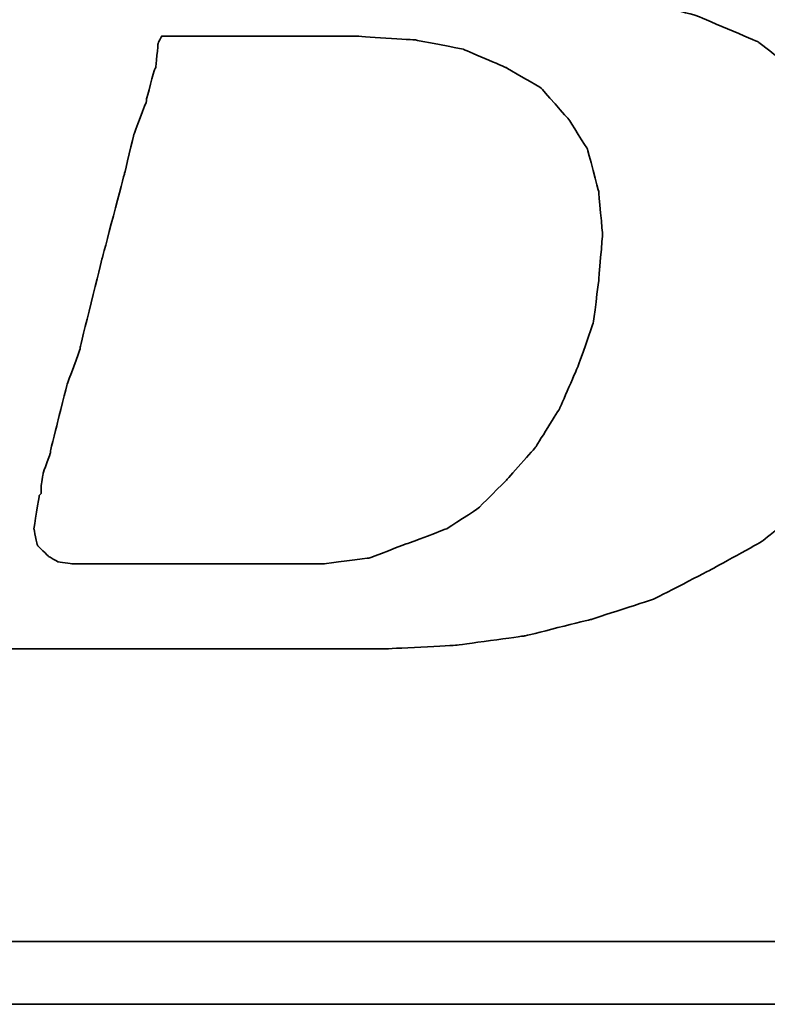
# Model space of a CAD drawing. Header units: millimetres. Extents: x -2774 to 3135, y -1571 to 860.
# Tile 72 of 256: x -2354.8 to -2352.09, y -1202.58 to -1199. Entities that reach past the tile are written whole.
import ezdxf

# ---------------------------------------------------------------- set-up
doc = ezdxf.new("R2010")
doc.units = ezdxf.units.MM
doc.layers.add('DIM', color=4, linetype='CONTINUOUS')
doc.layers.add('layer 1', color=7, linetype='CONTINUOUS')

# ---------------------------------------------------------------- blocks, each defined once
blk = doc.blocks.new('TBI MOTION logo(完整正式版)')
at = {"layer": 'layer 1', "color": 22, "lineweight": 35}
for points, knots in [([(-64.65375, -6.86375), (-64.65375, -6.86375), (-64.84375, -7.29625), (-64.84375, -7.29625), (-64.84375, -7.29625), (-64.84375, -7.29625), (-64.86875, -7.34375), (-64.86875, -7.34375), (-64.86875, -7.34375), (-64.86875, -7.34375), (-64.86875, -7.36875), (-64.86875, -7.36875), (-64.86875, -7.36875), (-64.86875, -7.36875), (-65.15375, -7.65375), (-65.15375, -7.65375), (-65.15375, -7.65375), (-65.15375, -7.65375), (-65.17875, -7.65375), (-65.17875, -7.65375), (-65.17875, -7.65375), (-65.17875, -7.65375), (-65.20375, -7.67875), (-65.20375, -7.67875), (-65.20375, -7.67875), (-65.20375, -7.67875), (-65.58875, -7.87125), (-65.58875, -7.87125), (-65.58875, -7.87125), (-65.58875, -7.87125), (-65.63375, -7.87125), (-65.63375, -7.87125), (-65.63375, -7.87125), (-65.63375, -7.87125), (-65.65875, -7.89375), (-65.65875, -7.89375), (-65.65875, -7.89375), (-65.65875, -7.89375), (-66.09375, -7.94375), (-66.09375, -7.94375), (-66.09375, -7.94375), (-66.09375, -7.94375), (-66.11375, -7.94375), (-66.11375, -7.94375), (-66.11375, -7.94375), (-66.11375, -7.94375), (-66.16375, -7.94375), (-66.16375, -7.94375), (-66.16375, -7.94375), (-66.16375, -7.94375), (-66.30875, -7.94375), (-66.30875, -7.94375), (-66.30875, -7.94375), (-66.30875, -7.94375), (-66.69375, -7.94375), (-66.69375, -7.94375), (-66.69375, -7.94375), (-66.69375, -7.94375), (-67.07375, -7.94375), (-67.07375, -7.94375), (-67.07375, -7.94375), (-67.07375, -7.94375), (-67.12375, -7.94375), (-67.12375, -7.94375), (-67.12375, -7.94375), (-67.12375, -7.94375), (-67.12375, -7.96625), (-67.12375, -7.96625), (-67.12375, -7.96625), (-67.12375, -7.96625), (-67.14875, -7.99125), (-67.14875, -7.99125), (-67.14875, -7.99125), (-67.14875, -7.99125), (-67.24375, -8.34875), (-67.24375, -8.34875), (-67.24375, -8.34875), (-67.24375, -8.34875), (-67.31375, -8.68625), (-67.31375, -8.68625), (-67.31375, -8.68625), (-67.31375, -8.68625), (-67.26875, -8.68625), (-67.26875, -8.68625), (-67.26875, -8.68625), (-67.26875, -8.68625), (-67.07375, -8.68625), (-67.07375, -8.68625), (-67.07375, -8.68625), (-67.07375, -8.68625), (-66.54875, -8.68625), (-66.54875, -8.68625), (-66.54875, -8.68625), (-66.54875, -8.68625), (-65.82625, -8.68625), (-65.82625, -8.68625), (-65.82625, -8.68625), (-65.82625, -8.68625), (-65.01375, -8.68625), (-65.01375, -8.68625), (-65.01375, -8.68625), (-65.01375, -8.68625), (-64.05375, -8.68625), (-64.05375, -8.68625), (-64.05375, -8.68625), (-64.05375, -8.68625), (-62.08375, -8.68625), (-62.08375, -8.68625), (-62.08375, -8.68625), (-62.08375, -8.68625), (-60.06875, -8.68625), (-60.06875, -8.68625), (-60.06875, -8.68625), (-60.06875, -8.68625), (-59.10875, -8.68625), (-59.10875, -8.68625), (-59.10875, -8.68625), (-59.10875, -8.68625), (-58.29375, -8.68625), (-58.29375, -8.68625), (-58.29375, -8.68625), (-58.29375, -8.68625), (-57.57375, -8.68625), (-57.57375, -8.68625), (-57.57375, -8.68625), (-57.57375, -8.68625), (-57.04875, -8.68625), (-57.04875, -8.68625), (-57.04875, -8.68625), (-57.04875, -8.68625), (-56.85375, -8.68625), (-56.85375, -8.68625), (-56.85375, -8.68625), (-56.85375, -8.68625), (-56.70875, -8.68625), (-56.70875, -8.68625), (-56.70875, -8.68625), (-56.70875, -8.68625), (-56.61375, -8.68625), (-56.61375, -8.68625), (-56.61375, -8.68625), (-56.61375, -8.68625), (-56.56875, -8.68625), (-56.56875, -8.68625), (-56.56875, -8.68625), (-56.56875, -8.68625), (-55.65375, -8.63875), (-55.65375, -8.63875), (-55.65375, -8.63875), (-55.65375, -8.63875), (-54.76875, -8.51875), (-54.76875, -8.51875), (-54.76875, -8.51875), (-54.76875, -8.51875), (-53.90375, -8.30375), (-53.90375, -8.30375), (-53.90375, -8.30375), (-53.90375, -8.30375), (-53.08875, -8.03875), (-53.08875, -8.03875), (-53.08875, -8.03875), (-53.08875, -8.03875), (-52.34375, -7.65375), (-52.34375, -7.65375), (-52.34375, -7.65375), (-52.34375, -7.65375), (-51.69875, -7.29625), (-51.69875, -7.29625), (-51.69875, -7.29625), (-51.69875, -7.29625), (-51.21875, -6.91125), (-51.21875, -6.91125), (-51.21875, -6.91125), (-51.21875, -6.91125), (-50.83375, -6.50375), (-50.83375, -6.50375), (-50.83375, -6.50375), (-50.83375, -6.50375), (-50.44875, -5.94875), (-50.44875, -5.94875), (-50.44875, -5.94875), (-50.44875, -5.94875), (-50.13875, -5.30375), (-50.13875, -5.30375), (-50.13875, -5.30375), (-50.13875, -5.30375), (-49.99375, -4.65375), (-49.99375, -4.65375), (-49.99375, -4.65375), (-49.99375, -4.65375), (-49.92375, -3.98375), (-49.92375, -3.98375), (-49.92375, -3.98375), (-49.92375, -3.98375), (-49.99375, -3.19374), (-49.99375, -3.19374), (-49.99375, -3.19374), (-49.99375, -3.19374), (-50.23374, -2.44874), (-50.23374, -2.44874), (-50.23374, -2.44874), (-50.23374, -2.44874), (-50.59375, -1.87374), (-50.59375, -1.87374), (-50.59375, -1.87374), (-50.59375, -1.87374), (-51.09875, -1.31874), (-51.09875, -1.31874), (-51.09875, -1.31874), (-51.09875, -1.31874), (-51.74375, -0.81875), (-51.74375, -0.81875), (-51.74375, -0.81875), (-51.74375, -0.81875), (-52.53875, -0.48125), (-52.53875, -0.48125), (-52.53875, -0.48125), (-52.53875, -0.48125), (-53.47375, -0.21875), (-53.47375, -0.21875), (-53.47375, -0.21875), (-53.47375, -0.21875), (-54.52875, -0.04874), (-54.52875, -0.04874), (-54.52875, -0.04874), (-54.52875, -0.04874), (-55.65375, 0.12125), (-55.65375, 0.12125), (-55.65375, 0.12125), (-55.65375, 0.12125), (-54.50375, 0.28624), (-54.50375, 0.28624), (-54.50375, 0.28624), (-54.50375, 0.28624), (-53.83375, 0.38124), (-53.83375, 0.38124), (-53.83375, 0.38124), (-53.83375, 0.38124), (-53.18375, 0.50125), (-53.18375, 0.50125), (-53.18375, 0.50125), (-53.18375, 0.50125), (-52.55875, 0.66874), (-52.55875, 0.66874), (-52.55875, 0.66874), (-52.55875, 0.66874), (-52.03375, 0.86124), (-52.03375, 0.86124), (-52.03375, 0.86124), (-52.03375, 0.86124), (-51.50374, 1.03124), (-51.50374, 1.03124), (-51.50374, 1.03124), (-51.50374, 1.03124), (-51.09875, 1.27125), (-51.09875, 1.27125), (-51.09875, 1.27125), (-51.09875, 1.27125), (-50.71375, 1.48624), (-50.71375, 1.48624), (-50.71375, 1.48624), (-50.71375, 1.48624), (-50.37625, 1.77625), (-50.37625, 1.77625), (-50.37625, 1.77625), (-50.37625, 1.77625), (-49.82375, 2.37625), (-49.82375, 2.37625), (-49.82375, 2.37625), (-49.82375, 2.37625), (-49.41875, 2.99625), (-49.41875, 2.99625), (-49.41875, 2.99625), (-49.41875, 2.99625), (-49.22375, 3.76625), (-49.22375, 3.76625), (-49.22375, 3.76625), (-49.22375, 3.76625), (-49.15375, 4.50874), (-49.15375, 4.50874), (-49.15375, 4.50874), (-49.15375, 4.50874), (-49.20375, 5.25125), (-49.20375, 5.25125), (-49.20375, 5.25125), (-49.20375, 5.25125), (-49.41875, 5.92625), (-49.41875, 5.92625), (-49.41875, 5.92625), (-49.41875, 5.92625), (-49.77875, 6.47625), (-49.77875, 6.47625), (-49.77875, 6.47625), (-49.77875, 6.47625), (-50.33125, 7.02624), (-50.33125, 7.02624), (-50.33125, 7.02624), (-50.33125, 7.02624), (-51.00125, 7.43625), (-51.00125, 7.43625), (-51.00125, 7.43625), (-51.00125, 7.43625), (-51.79375, 7.72625), (-51.79375, 7.72625), (-51.79375, 7.72625), (-51.79375, 7.72625), (-52.72875, 7.89124), (-52.72875, 7.89124), (-52.72875, 7.89124), (-52.72875, 7.89124), (-53.83375, 7.98625), (-53.83375, 7.98625), (-53.83375, 7.98625), (-53.83375, 7.98625), (-53.92875, 7.98625), (-53.92875, 7.98625), (-53.92875, 7.98625), (-53.92875, 7.98625), (-54.26375, 7.98625), (-54.26375, 7.98625), (-54.26375, 7.98625), (-54.26375, 7.98625), (-54.74375, 7.98625), (-54.74375, 7.98625), (-54.74375, 7.98625), (-54.74375, 7.98625), (-55.36875, 7.98625), (-55.36875, 7.98625), (-55.36875, 7.98625), (-55.36875, 7.98625), (-56.13375, 7.98625), (-56.13375, 7.98625), (-56.13375, 7.98625), (-56.13375, 7.98625), (-56.94875, 7.98625), (-56.94875, 7.98625), (-56.94875, 7.98625), (-56.94875, 7.98625), (-58.77625, 7.98625), (-58.77625, 7.98625), (-58.77625, 7.98625), (-58.77625, 7.98625), (-60.59875, 7.98625), (-60.59875, 7.98625), (-60.59875, 7.98625), (-60.59875, 7.98625), (-61.41375, 7.98625), (-61.41375, 7.98625), (-61.41375, 7.98625), (-61.41375, 7.98625), (-62.17875, 7.98625), (-62.17875, 7.98625), (-62.17875, 7.98625), (-62.17875, 7.98625), (-62.80375, 7.98625), (-62.80375, 7.98625), (-62.80375, 7.98625), (-62.80375, 7.98625), (-63.30625, 7.98625), (-63.30625, 7.98625), (-63.30625, 7.98625), (-63.30625, 7.98625), (-63.57375, 7.98625), (-63.57375, 7.98625), (-63.57375, 7.98625), (-63.57375, 7.98625), (-63.57375, 7.96375), (-63.57375, 7.96375), (-63.57375, 7.96375), (-63.57375, 7.96375), (-63.59875, 7.94125), (-63.59875, 7.94125), (-63.59875, 7.94125), (-63.59875, 7.94125), (-63.69375, 7.55625), (-63.69375, 7.55625), (-63.69375, 7.55625), (-63.69375, 7.55625), (-63.76375, 7.24624), (-63.76375, 7.24624), (-63.76375, 7.24624), (-63.76375, 7.24624), (-63.23875, 7.24624), (-63.23875, 7.24624), (-63.23875, 7.24624), (-63.23875, 7.24624), (-62.75875, 7.24624), (-62.75875, 7.24624), (-62.75875, 7.24624), (-62.75875, 7.24624), (-62.61125, 7.24624), (-62.61125, 7.24624), (-62.61125, 7.24624), (-62.61125, 7.24624), (-62.56625, 7.24624), (-62.56625, 7.24624), (-62.56625, 7.24624), (-62.56625, 7.24624), (-62.22875, 7.24624), (-62.22875, 7.24624), (-62.22875, 7.24624), (-62.22875, 7.24624), (-62.20375, 7.24624), (-62.20375, 7.24624), (-62.20375, 7.24624), (-62.20375, 7.24624), (-62.17875, 7.21875), (-62.17875, 7.21875), (-62.17875, 7.21875), (-62.17875, 7.21875), (-61.96375, 7.17125), (-61.96375, 7.17125), (-61.96375, 7.17125), (-61.96375, 7.17125), (-61.72375, 7.12624), (-61.72375, 7.12624), (-61.72375, 7.12624), (-61.72375, 7.12624), (-61.70375, 7.12624), (-61.70375, 7.12624), (-61.70375, 7.12624), (-61.70375, 7.12624), (-61.55875, 7.07624), (-61.55875, 7.07624), (-61.55875, 7.07624), (-61.55875, 7.07624), (-61.50875, 7.07624), (-61.50875, 7.07624), (-61.50875, 7.07624), (-61.50875, 7.07624), (-61.48375, 7.02624), (-61.48375, 7.02624), (-61.48375, 7.02624), (-61.48375, 7.02624), (-61.31875, 6.83375), (-61.31875, 6.83375), (-61.31875, 6.83375), (-61.31875, 6.83375), (-61.29375, 6.81125), (-61.29375, 6.81125), (-61.29375, 6.81125), (-61.29375, 6.81125), (-61.29375, 6.78625), (-61.29375, 6.78625), (-61.29375, 6.78625), (-61.29375, 6.78625), (-61.19875, 6.50124), (-61.19875, 6.50124), (-61.19875, 6.50124), (-61.19875, 6.50124), (-61.17375, 6.45124), (-61.17375, 6.45124), (-61.17375, 6.45124), (-61.17375, 6.45124), (-61.19875, 6.40625), (-61.19875, 6.40625), (-61.19875, 6.40625), (-61.19875, 6.40625), (-61.26875, 5.99624), (-61.26875, 5.99624), (-61.26875, 5.99624), (-61.26875, 5.99624), (-61.26875, 5.85125), (-61.26875, 5.85125), (-61.26875, 5.85125), (-61.26875, 5.85125), (-61.26875, 5.82625), (-61.26875, 5.82625), (-61.26875, 5.82625), (-61.26875, 5.82625), (-61.29375, 5.80625), (-61.29375, 5.80625), (-61.29375, 5.80625), (-61.29375, 5.80625), (-61.34125, 5.66125), (-61.34125, 5.66125), (-61.34125, 5.66125), (-61.34125, 5.66125), (-61.41375, 5.44625), (-61.41375, 5.44625), (-61.41375, 5.44625), (-61.41375, 5.44625), (-61.48375, 5.15625), (-61.48375, 5.15625), (-61.48375, 5.15625), (-61.48375, 5.15625), (-61.58375, 4.82124), (-61.58375, 4.82124), (-61.58375, 4.82124), (-61.58375, 4.82124), (-61.79875, 4.00375), (-61.79875, 4.00375), (-61.79875, 4.00375), (-61.79875, 4.00375), (-62.05875, 2.99625), (-62.05875, 2.99625), (-62.05875, 2.99625), (-62.05875, 2.99625), (-62.34875, 1.91625), (-62.34875, 1.91625), (-62.34875, 1.91625), (-62.34875, 1.91625), (-62.97375, -0.41124), (-62.97375, -0.41124), (-62.97375, -0.41124), (-62.97375, -0.41124), (-63.59875, -2.75875), (-63.59875, -2.75875), (-63.59875, -2.75875), (-63.59875, -2.75875), (-63.88375, -3.86374), (-63.88375, -3.86374), (-63.88375, -3.86374), (-63.88375, -3.86374), (-64.14875, -4.82374), (-64.14875, -4.82374), (-64.14875, -4.82374), (-64.14875, -4.82374), (-64.36375, -5.64125), (-64.36375, -5.64125), (-64.36375, -5.64125), (-64.36375, -5.64125), (-64.43625, -5.97625), (-64.43625, -5.97625), (-64.43625, -5.97625), (-64.43625, -5.97625), (-64.50875, -6.28625), (-64.50875, -6.28625), (-64.50875, -6.28625), (-64.50875, -6.28625), (-64.50875, -6.30875), (-64.50875, -6.30875), (-64.50875, -6.30875), (-64.50875, -6.30875), (-64.57875, -6.50375), (-64.57875, -6.50375), (-64.57875, -6.50375), (-64.57875, -6.50375), (-64.62875, -6.69625), (-64.62875, -6.69625), (-64.62875, -6.69625), (-64.62875, -6.69625), (-64.62875, -6.76875), (-64.62875, -6.76875), (-64.62875, -6.76875), (-64.62875, -6.76875), (-64.62875, -6.81375), (-64.62875, -6.81375), (-64.62875, -6.81375), (-64.62875, -6.81375), (-64.62875, -6.83875), (-64.62875, -6.83875), (-64.62875, -6.83875), (-64.62875, -6.83875), (-64.65375, -6.86375), (-64.65375, -6.86375)], [0, 0, 0, 0, 0.00719424, 0.00719424, 0.00719424, 0.00719425, 0.01438849, 0.01438849, 0.01438849, 0.0143885, 0.02158273, 0.02158273, 0.02158273, 0.02158274, 0.02877698, 0.02877698, 0.02877698, 0.02877699, 0.03597122, 0.03597122, 0.03597122, 0.03597123, 0.04316547, 0.04316547, 0.04316547, 0.04316548, 0.05035971, 0.05035971, 0.05035971, 0.05035972, 0.05755396, 0.05755396, 0.05755396, 0.05755397, 0.0647482, 0.0647482, 0.0647482, 0.06474821, 0.07194245, 0.07194245, 0.07194245, 0.07194246, 0.07913669, 0.07913669, 0.07913669, 0.0791367, 0.08633094, 0.08633094, 0.08633094, 0.08633095, 0.09352518, 0.09352518, 0.09352518, 0.09352519, 0.10071942, 0.10071942, 0.10071942, 0.10071943, 0.10791367, 0.10791367, 0.10791367, 0.10791368, 0.11510791, 0.11510791, 0.11510791, 0.11510792, 0.12230216, 0.12230216, 0.12230216, 0.12230217, 0.1294964, 0.1294964, 0.1294964, 0.12949641, 0.13669065, 0.13669065, 0.13669065, 0.13669066, 0.14388489, 0.14388489, 0.14388489, 0.1438849, 0.15107914, 0.15107914, 0.15107914, 0.15107915, 0.15827338, 0.15827338, 0.15827338, 0.15827339, 0.16546763, 0.16546763, 0.16546763, 0.16546764, 0.17266187, 0.17266187, 0.17266187, 0.17266188, 0.17985612, 0.17985612, 0.17985612, 0.17985613, 0.18705036, 0.18705036, 0.18705036, 0.18705037, 0.1942446, 0.1942446, 0.1942446, 0.19424461, 0.20143885, 0.20143885, 0.20143885, 0.20143886, 0.20863309, 0.20863309, 0.20863309, 0.2086331, 0.21582734, 0.21582734, 0.21582734, 0.21582735, 0.22302158, 0.22302158, 0.22302158, 0.22302159, 0.23021583, 0.23021583, 0.23021583, 0.23021584, 0.23741007, 0.23741007, 0.23741007, 0.23741008, 0.24460432, 0.24460432, 0.24460432, 0.24460433, 0.25179856, 0.25179856, 0.25179856, 0.25179857, 0.25899281, 0.25899281, 0.25899281, 0.25899282, 0.26618705, 0.26618705, 0.26618705, 0.26618706, 0.27338129, 0.27338129, 0.27338129, 0.2733813, 0.28057554, 0.28057554, 0.28057554, 0.28057555, 0.28776978, 0.28776978, 0.28776978, 0.28776979, 0.29496403, 0.29496403, 0.29496403, 0.29496404, 0.30215827, 0.30215827, 0.30215827, 0.30215828, 0.30935252, 0.30935252, 0.30935252, 0.30935253, 0.31654676, 0.31654676, 0.31654676, 0.31654677, 0.32374101, 0.32374101, 0.32374101, 0.32374102, 0.33093525, 0.33093525, 0.33093525, 0.33093526, 0.3381295, 0.3381295, 0.3381295, 0.33812951, 0.34532374, 0.34532374, 0.34532374, 0.34532375, 0.35251799, 0.35251799, 0.35251799, 0.352518, 0.35971223, 0.35971223, 0.35971223, 0.35971224, 0.36690647, 0.36690647, 0.36690647, 0.36690648, 0.37410072, 0.37410072, 0.37410072, 0.37410073, 0.38129496, 0.38129496, 0.38129496, 0.38129497, 0.38848921, 0.38848921, 0.38848921, 0.38848922, 0.39568345, 0.39568345, 0.39568345, 0.39568346, 0.4028777, 0.4028777, 0.4028777, 0.40287771, 0.41007194, 0.41007194, 0.41007194, 0.41007195, 0.41726619, 0.41726619, 0.41726619, 0.4172662, 0.42446043, 0.42446043, 0.42446043, 0.42446044, 0.43165468, 0.43165468, 0.43165468, 0.43165469, 0.43884892, 0.43884892, 0.43884892, 0.43884893, 0.44604317, 0.44604317, 0.44604317, 0.44604318, 0.45323741, 0.45323741, 0.45323741, 0.45323742, 0.46043165, 0.46043165, 0.46043165, 0.46043166, 0.4676259, 0.4676259, 0.4676259, 0.46762591, 0.47482014, 0.47482014, 0.47482014, 0.47482015, 0.48201439, 0.48201439, 0.48201439, 0.4820144, 0.48920863, 0.48920863, 0.48920863, 0.48920864, 0.49640288, 0.49640288, 0.49640288, 0.49640289, 0.50359712, 0.50359712, 0.50359712, 0.50359713, 0.51079137, 0.51079137, 0.51079137, 0.51079138, 0.51798561, 0.51798561, 0.51798561, 0.51798562, 0.52517986, 0.52517986, 0.52517986, 0.52517987, 0.5323741, 0.5323741, 0.5323741, 0.53237411, 0.53956835, 0.53956835, 0.53956835, 0.53956836, 0.54676259, 0.54676259, 0.54676259, 0.5467626, 0.55395683, 0.55395683, 0.55395683, 0.55395684, 0.56115108, 0.56115108, 0.56115108, 0.56115109, 0.56834532, 0.56834532, 0.56834532, 0.56834533, 0.57553957, 0.57553957, 0.57553957, 0.57553958, 0.58273381, 0.58273381, 0.58273381, 0.58273382, 0.58992806, 0.58992806, 0.58992806, 0.58992807, 0.5971223, 0.5971223, 0.5971223, 0.59712231, 0.60431655, 0.60431655, 0.60431655, 0.60431656, 0.61151079, 0.61151079, 0.61151079, 0.6115108, 0.61870504, 0.61870504, 0.61870504, 0.61870505, 0.62589928, 0.62589928, 0.62589928, 0.62589929, 0.63309353, 0.63309353, 0.63309353, 0.63309354, 0.64028777, 0.64028777, 0.64028777, 0.64028778, 0.64748201, 0.64748201, 0.64748201, 0.64748202, 0.65467626, 0.65467626, 0.65467626, 0.65467627, 0.6618705, 0.6618705, 0.6618705, 0.66187051, 0.66906475, 0.66906475, 0.66906475, 0.66906476, 0.67625899, 0.67625899, 0.67625899, 0.676259, 0.68345324, 0.68345324, 0.68345324, 0.68345325, 0.69064748, 0.69064748, 0.69064748, 0.69064749, 0.69784173, 0.69784173, 0.69784173, 0.69784174, 0.70503597, 0.70503597, 0.70503597, 0.70503598, 0.71223022, 0.71223022, 0.71223022, 0.71223023, 0.71942446, 0.71942446, 0.71942446, 0.71942447, 0.72661871, 0.72661871, 0.72661871, 0.72661872, 0.73381295, 0.73381295, 0.73381295, 0.73381296, 0.74100719, 0.74100719, 0.74100719, 0.7410072, 0.74820144, 0.74820144, 0.74820144, 0.74820145, 0.75539568, 0.75539568, 0.75539568, 0.75539569, 0.76258993, 0.76258993, 0.76258993, 0.76258994, 0.76978417, 0.76978417, 0.76978417, 0.76978418, 0.77697842, 0.77697842, 0.77697842, 0.77697843, 0.78417266, 0.78417266, 0.78417266, 0.78417267, 0.79136691, 0.79136691, 0.79136691, 0.79136692, 0.79856115, 0.79856115, 0.79856115, 0.79856116, 0.8057554, 0.8057554, 0.8057554, 0.80575541, 0.81294964, 0.81294964, 0.81294964, 0.81294965, 0.82014388, 0.82014388, 0.82014388, 0.82014389, 0.82733813, 0.82733813, 0.82733813, 0.82733814, 0.83453237, 0.83453237, 0.83453237, 0.83453238, 0.84172662, 0.84172662, 0.84172662, 0.84172663, 0.84892086, 0.84892086, 0.84892086, 0.84892087, 0.85611511, 0.85611511, 0.85611511, 0.85611512, 0.86330935, 0.86330935, 0.86330935, 0.86330936, 0.8705036, 0.8705036, 0.8705036, 0.87050361, 0.87769784, 0.87769784, 0.87769784, 0.87769785, 0.88489209, 0.88489209, 0.88489209, 0.8848921, 0.89208633, 0.89208633, 0.89208633, 0.89208634, 0.89928058, 0.89928058, 0.89928058, 0.89928059, 0.90647482, 0.90647482, 0.90647482, 0.90647483, 0.91366906, 0.91366906, 0.91366906, 0.91366907, 0.92086331, 0.92086331, 0.92086331, 0.92086332, 0.92805755, 0.92805755, 0.92805755, 0.92805756, 0.9352518, 0.9352518, 0.9352518, 0.93525181, 0.94244604, 0.94244604, 0.94244604, 0.94244605, 0.94964029, 0.94964029, 0.94964029, 0.9496403, 0.95683453, 0.95683453, 0.95683453, 0.95683454, 0.96402878, 0.96402878, 0.96402878, 0.96402879, 0.97122302, 0.97122302, 0.97122302, 0.97122303, 0.97841727, 0.97841727, 0.97841727, 0.97841728, 0.98561151, 0.98561151, 0.98561151, 0.98561152, 0.99280576, 0.99280576, 0.99280576, 0.99280577, 1, 1, 1, 1]), ([(-61.03125, -6.57375), (-61.03125, -6.57375), (-61.03125, -6.67125), (-61.03125, -6.67125), (-61.03125, -6.67125), (-61.03125, -6.67125), (-61.05375, -6.69625), (-61.05375, -6.69625), (-61.05375, -6.69625), (-61.05375, -6.69625), (-61.12375, -7.12875), (-61.12375, -7.12875), (-61.12375, -7.12875), (-61.12375, -7.12875), (-61.07875, -7.34375), (-61.07875, -7.34375), (-61.07875, -7.34375), (-61.07875, -7.34375), (-60.93375, -7.48875), (-60.93375, -7.48875), (-60.93375, -7.48875), (-60.93375, -7.48875), (-60.81375, -7.55625), (-60.81375, -7.55625), (-60.81375, -7.55625), (-60.81375, -7.55625), (-60.62375, -7.58375), (-60.62375, -7.58375), (-60.62375, -7.58375), (-60.62375, -7.58375), (-60.30875, -7.58375), (-60.30875, -7.58375), (-60.30875, -7.58375), (-60.30875, -7.58375), (-59.97375, -7.58375), (-59.97375, -7.58375), (-59.97375, -7.58375), (-59.97375, -7.58375), (-59.87875, -7.58375), (-59.87875, -7.58375), (-59.87875, -7.58375), (-59.87875, -7.58375), (-59.63625, -7.58375), (-59.63625, -7.58375), (-59.63625, -7.58375), (-59.63625, -7.58375), (-58.96875, -7.58375), (-58.96875, -7.58375), (-58.96875, -7.58375), (-58.96875, -7.58375), (-58.29375, -7.58375), (-58.29375, -7.58375), (-58.29375, -7.58375), (-58.29375, -7.58375), (-58.05375, -7.58375), (-58.05375, -7.58375), (-58.05375, -7.58375), (-58.05375, -7.58375), (-57.98375, -7.58375), (-57.98375, -7.58375), (-57.98375, -7.58375), (-57.98375, -7.58375), (-57.35875, -7.58375), (-57.35875, -7.58375), (-57.35875, -7.58375), (-57.35875, -7.58375), (-56.78375, -7.50875), (-56.78375, -7.50875), (-56.78375, -7.50875), (-56.78375, -7.50875), (-56.27875, -7.31875), (-56.27875, -7.31875), (-56.27875, -7.31875), (-56.27875, -7.31875), (-55.77375, -7.12875), (-55.77375, -7.12875), (-55.77375, -7.12875), (-55.77375, -7.12875), (-55.36875, -6.86375), (-55.36875, -6.86375), (-55.36875, -6.86375), (-55.36875, -6.86375), (-55.00875, -6.50375), (-55.00875, -6.50375), (-55.00875, -6.50375), (-55.00875, -6.50375), (-54.62375, -6.06875), (-54.62375, -6.06875), (-54.62375, -6.06875), (-54.62375, -6.06875), (-54.31375, -5.56875), (-54.31375, -5.56875), (-54.31375, -5.56875), (-54.31375, -5.56875), (-54.07375, -5.01625), (-54.07375, -5.01625), (-54.07375, -5.01625), (-54.07375, -5.01625), (-53.87875, -4.46374), (-53.87875, -4.46374), (-53.87875, -4.46374), (-53.87875, -4.46374), (-53.80875, -3.91375), (-53.80875, -3.91375), (-53.80875, -3.91375), (-53.80875, -3.91375), (-53.75875, -3.31375), (-53.75875, -3.31375), (-53.75875, -3.31375), (-53.75875, -3.31375), (-53.80875, -2.75875), (-53.80875, -2.75875), (-53.80875, -2.75875), (-53.80875, -2.75875), (-53.95375, -2.20875), (-53.95375, -2.20875), (-53.95375, -2.20875), (-53.95375, -2.20875), (-54.19375, -1.82625), (-54.19375, -1.82625), (-54.19375, -1.82625), (-54.19375, -1.82625), (-54.55375, -1.41875), (-54.55375, -1.41875), (-54.55375, -1.41875), (-54.55375, -1.41875), (-55.00875, -1.15125), (-55.00875, -1.15125), (-55.00875, -1.15125), (-55.00875, -1.15125), (-55.56125, -0.91375), (-55.56125, -0.91375), (-55.56125, -0.91375), (-55.56125, -0.91375), (-56.18125, -0.79375), (-56.18125, -0.79375), (-56.18125, -0.79375), (-56.18125, -0.79375), (-56.94875, -0.74374), (-56.94875, -0.74374), (-56.94875, -0.74374), (-56.94875, -0.74374), (-56.99875, -0.74374), (-56.99875, -0.74374), (-56.99875, -0.74374), (-56.99875, -0.74374), (-57.09375, -0.74374), (-57.09375, -0.74374), (-57.09375, -0.74374), (-57.09375, -0.74374), (-57.38375, -0.74374), (-57.38375, -0.74374), (-57.38375, -0.74374), (-57.38375, -0.74374), (-57.76875, -0.74374), (-57.76875, -0.74374), (-57.76875, -0.74374), (-57.76875, -0.74374), (-58.24625, -0.74374), (-58.24625, -0.74374), (-58.24625, -0.74374), (-58.24625, -0.74374), (-58.72875, -0.74374), (-58.72875, -0.74374), (-58.72875, -0.74374), (-58.72875, -0.74374), (-59.20875, -0.74374), (-59.20875, -0.74374), (-59.20875, -0.74374), (-59.20875, -0.74374), (-59.46875, -0.74374), (-59.46875, -0.74374), (-59.46875, -0.74374), (-59.46875, -0.74374), (-59.51625, -0.83875), (-59.51625, -0.83875), (-59.51625, -0.83875), (-59.51625, -0.83875), (-59.54375, -1.15125), (-59.54375, -1.15125), (-59.54375, -1.15125), (-59.54375, -1.15125), (-59.56375, -1.17874), (-59.56375, -1.17874), (-59.56375, -1.17874), (-59.56375, -1.17874), (-59.66375, -1.55875), (-59.66375, -1.55875), (-59.66375, -1.55875), (-59.66375, -1.55875), (-59.66375, -1.58375), (-59.66375, -1.58375), (-59.66375, -1.58375), (-59.66375, -1.58375), (-59.82875, -2.01874), (-59.82875, -2.01874), (-59.82875, -2.01874), (-59.82875, -2.01874), (-59.94875, -2.52125), (-59.94875, -2.52125), (-59.94875, -2.52125), (-59.94875, -2.52125), (-60.23875, -3.62375), (-60.23875, -3.62375), (-60.23875, -3.62375), (-60.23875, -3.62375), (-60.52375, -4.77624), (-60.52375, -4.77624), (-60.52375, -4.77624), (-60.52375, -4.77624), (-60.52375, -4.79874), (-60.52375, -4.79874), (-60.52375, -4.79874), (-60.52375, -4.79874), (-60.69125, -5.25375), (-60.69125, -5.25375), (-60.69125, -5.25375), (-60.69125, -5.25375), (-60.81375, -5.73625), (-60.81375, -5.73625), (-60.81375, -5.73625), (-60.81375, -5.73625), (-60.90875, -6.11875), (-60.90875, -6.11875), (-60.90875, -6.11875), (-60.90875, -6.11875), (-60.90875, -6.14375), (-60.90875, -6.14375), (-60.90875, -6.14375), (-60.90875, -6.14375), (-61.00375, -6.40875), (-61.00375, -6.40875), (-61.00375, -6.40875), (-61.00375, -6.40875), (-61.03125, -6.57375), (-61.03125, -6.57375)], [0, 0, 0, 0, 0.01694915, 0.01694915, 0.01694915, 0.01694916, 0.03389831, 0.03389831, 0.03389831, 0.03389832, 0.05084746, 0.05084746, 0.05084746, 0.05084747, 0.06779661, 0.06779661, 0.06779661, 0.06779662, 0.08474576, 0.08474576, 0.08474576, 0.08474577, 0.10169492, 0.10169492, 0.10169492, 0.10169493, 0.11864407, 0.11864407, 0.11864407, 0.11864408, 0.13559322, 0.13559322, 0.13559322, 0.13559323, 0.15254237, 0.15254237, 0.15254237, 0.15254238, 0.16949153, 0.16949153, 0.16949153, 0.16949154, 0.18644068, 0.18644068, 0.18644068, 0.18644069, 0.20338983, 0.20338983, 0.20338983, 0.20338984, 0.22033898, 0.22033898, 0.22033898, 0.22033899, 0.23728814, 0.23728814, 0.23728814, 0.23728815, 0.25423729, 0.25423729, 0.25423729, 0.2542373, 0.27118644, 0.27118644, 0.27118644, 0.27118645, 0.28813559, 0.28813559, 0.28813559, 0.2881356, 0.30508475, 0.30508475, 0.30508475, 0.30508476, 0.3220339, 0.3220339, 0.3220339, 0.32203391, 0.33898305, 0.33898305, 0.33898305, 0.33898306, 0.3559322, 0.3559322, 0.3559322, 0.35593221, 0.37288136, 0.37288136, 0.37288136, 0.37288137, 0.38983051, 0.38983051, 0.38983051, 0.38983052, 0.40677966, 0.40677966, 0.40677966, 0.40677967, 0.42372881, 0.42372881, 0.42372881, 0.42372882, 0.44067797, 0.44067797, 0.44067797, 0.44067798, 0.45762712, 0.45762712, 0.45762712, 0.45762713, 0.47457627, 0.47457627, 0.47457627, 0.47457628, 0.49152542, 0.49152542, 0.49152542, 0.49152543, 0.50847458, 0.50847458, 0.50847458, 0.50847459, 0.52542373, 0.52542373, 0.52542373, 0.52542374, 0.54237288, 0.54237288, 0.54237288, 0.54237289, 0.55932203, 0.55932203, 0.55932203, 0.55932204, 0.57627119, 0.57627119, 0.57627119, 0.5762712, 0.59322034, 0.59322034, 0.59322034, 0.59322035, 0.61016949, 0.61016949, 0.61016949, 0.6101695, 0.62711864, 0.62711864, 0.62711864, 0.62711865, 0.6440678, 0.6440678, 0.6440678, 0.64406781, 0.66101695, 0.66101695, 0.66101695, 0.66101696, 0.6779661, 0.6779661, 0.6779661, 0.67796611, 0.69491525, 0.69491525, 0.69491525, 0.69491526, 0.71186441, 0.71186441, 0.71186441, 0.71186442, 0.72881356, 0.72881356, 0.72881356, 0.72881357, 0.74576271, 0.74576271, 0.74576271, 0.74576272, 0.76271186, 0.76271186, 0.76271186, 0.76271187, 0.77966102, 0.77966102, 0.77966102, 0.77966103, 0.79661017, 0.79661017, 0.79661017, 0.79661018, 0.81355932, 0.81355932, 0.81355932, 0.81355933, 0.83050847, 0.83050847, 0.83050847, 0.83050848, 0.84745763, 0.84745763, 0.84745763, 0.84745764, 0.86440678, 0.86440678, 0.86440678, 0.86440679, 0.88135593, 0.88135593, 0.88135593, 0.88135594, 0.89830508, 0.89830508, 0.89830508, 0.89830509, 0.91525424, 0.91525424, 0.91525424, 0.91525425, 0.93220339, 0.93220339, 0.93220339, 0.9322034, 0.94915254, 0.94915254, 0.94915254, 0.94915255, 0.96610169, 0.96610169, 0.96610169, 0.9661017, 0.98305085, 0.98305085, 0.98305085, 0.98305086, 1, 1, 1, 1]), ([(75.90875, -9.47875), (75.90875, -9.47875), (75.90875, -12.28625), (75.90875, -12.28625), (75.90875, -12.28625), (75.90875, -12.28625), (75.90875, -12.47875), (75.90875, -12.47875), (75.90875, -12.47875), (75.90875, -12.47875), (75.71625, -12.47875), (75.71625, -12.47875), (75.71625, -12.47875), (75.71625, -12.47875), (-88.32875, -12.47875), (-88.32875, -12.47875), (-88.32875, -12.47875), (-88.32875, -12.47875), (-88.32875, -13.29375), (-88.32875, -13.29375), (-88.32875, -13.29375), (-88.32875, -13.29375), (82.89125, -13.29375), (82.89125, -13.29375), (82.89125, -13.29375), (82.89125, -13.29375), (75.90875, -9.47875), (75.90875, -9.47875)], [0, 0, 0, 0, 0.14285714, 0.14285714, 0.14285714, 0.14285715, 0.28571429, 0.28571429, 0.28571429, 0.2857143, 0.42857143, 0.42857143, 0.42857143, 0.42857144, 0.57142857, 0.57142857, 0.57142857, 0.57142858, 0.71428571, 0.71428571, 0.71428571, 0.71428572, 0.85714286, 0.85714286, 0.85714286, 0.85714287, 1, 1, 1, 1])]:
    blk.add_open_spline(points, degree=3, knots=knots, dxfattribs=at)

msp = doc.modelspace()

# ---------------------------------------------------------------- block references
at = {"layer": 'DIM', "color": 7, "xscale": 0.2802190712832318, "yscale": 0.2802190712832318, "zscale": 0.2802190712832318}
msp.add_blockref('TBI MOTION logo(完整正式版)', (-2337.6206, -1198.8543), dxfattribs=at)

doc.saveas('drawing.dxf')
